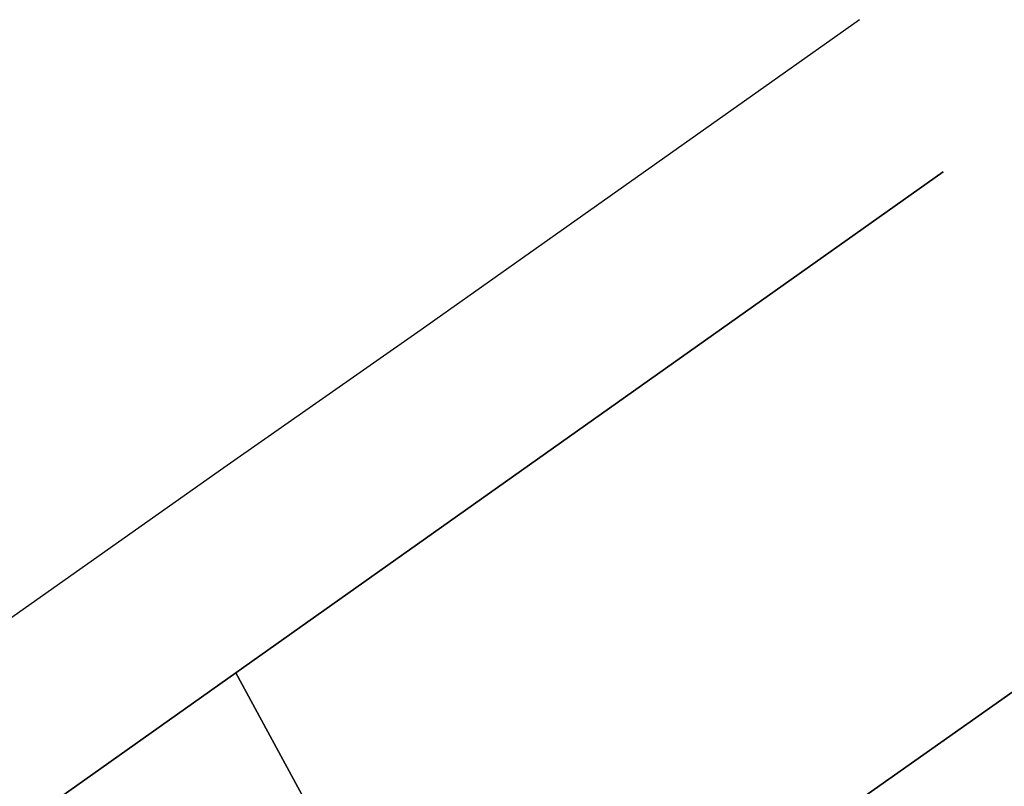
# Model space of a CAD drawing. Header units: metres. Extents: x 149090 to 161988, y 479090 to 487021.
# Tile 40 of 72: x 149228 to 149349, y 486745 to 486839. Entities that reach past the tile are written whole.
import ezdxf

# ---------------------------------------------------------------- set-up
doc = ezdxf.new("R2010")
doc.units = ezdxf.units.M
doc.layers.add('B-WE-KG-GRENS_PERCEEL-GV', color=1, linetype='Continuous', lineweight=30, true_color=0xff0000)

msp = doc.modelspace()

# ---------------------------------------------------------------- linework, layer by layer
at = {"layer": 'B-WE-KG-GRENS_PERCEEL-GV', "flags": 128}
for points in [[(149330.764, 486838.858), (149277.05, 486800.86), (149252.42, 486783.67), (149122.689, 486692.143)], [(149341.036, 486820.236), (149254.304, 486758.826), (149281.564, 486708.591)], [(149368.73, 486770.033), (149281.564, 486708.591), (149312.375, 486651.81), (149351.685, 486579.815), (149388.351, 486513.603)], [(149480.27, 486349.23), (149468.199, 486370.684), (149442.68, 486416.04), (149392.415, 486506.265), (149388.351, 486513.603), (149351.685, 486579.815), (149312.375, 486651.81), (149281.564, 486708.591), (149254.304, 486758.826), (149135.072, 486674.406)]]:
    msp.add_lwpolyline(points, dxfattribs=at)
at = {"layer": 'B-WE-KG-GRENS_PERCEEL-GV'}
for points in [[(149135.072, 486674.406), (149254.304, 486758.826), (149341.036, 486820.236)], [(149281.564, 486708.591), (149368.73, 486770.033)]]:
    msp.add_lwpolyline(points, dxfattribs=at)

doc.saveas('drawing.dxf')
